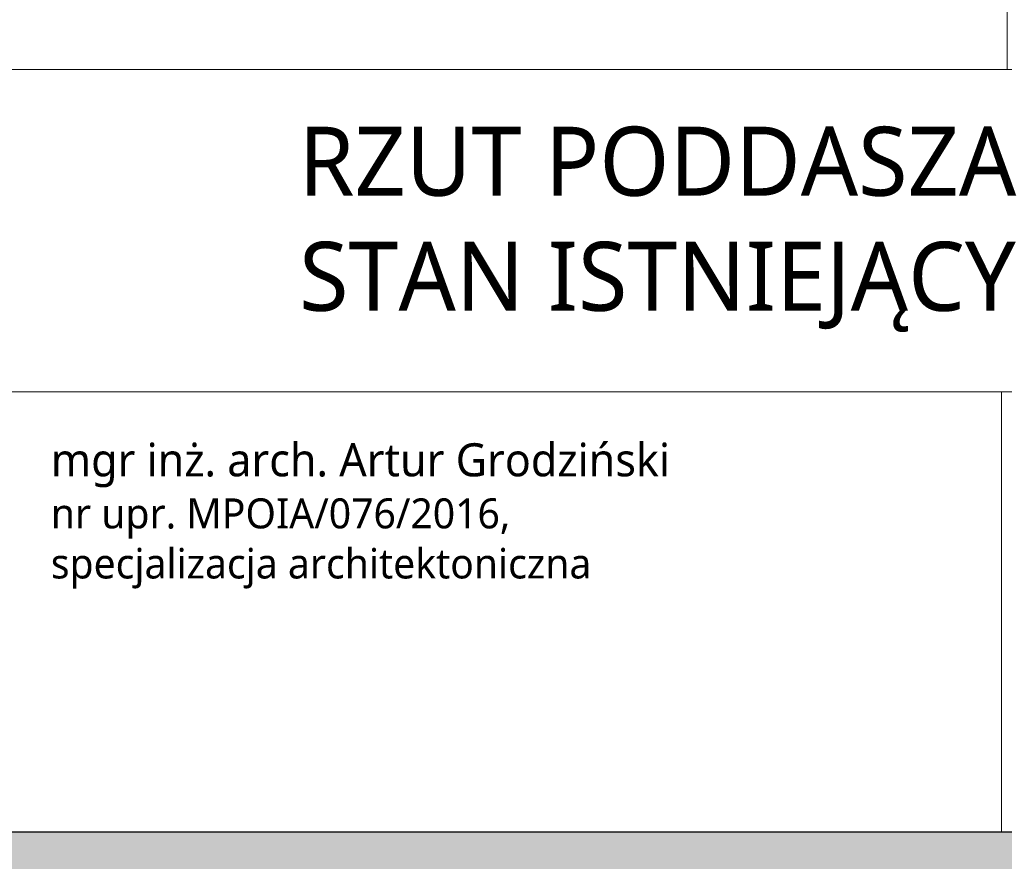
# Model space of a CAD drawing. Header units: millimetres. Extents: x -221 to 149158, y -114258 to 0.
# Tile 212 of 219: x 116620 to 117390, y -56049 to -55390. Entities that reach past the tile are written whole.
import ezdxf

# ---------------------------------------------------------------- set-up
doc = ezdxf.new("R2010")
doc.units = ezdxf.units.MM
doc.layers.get('0').update_dxf_attribs({"lineweight": 0})
doc.layers.add('A-opisram.ART', color=250, linetype='Continuous', lineweight=0)
doc.layers.add('opis..KF', color=250, linetype='Continuous', lineweight=15)
doc.layers.add('A-przekrycieram.ART', color=7, linetype='Continuous', lineweight=0, true_color=0xffffff)
doc.styles.add('ARCH', font='segoeuil.ttf')

# ---------------------------------------------------------------- blocks, each defined once
blk = doc.blocks.new('*U1674')
at = {"layer": 'A-przekrycieram.ART'}
h = blk.add_hatch(color=256, dxfattribs=at)
h.dxf.hatch_style = 1
h.paths.add_polyline_path([(0, 4200), (5940, 4200), (5940, 0), (0, 0)])
h.paths.add_polyline_path([(200, 4100), (5840, 4100), (5840, 100), (200, 100)], flags=16)
at = {"layer": 'A-opisram.ART', "lineweight": 30}
blk.add_lwpolyline([(200, 4100), (5840, 4100), (5840, 100), (200, 100)], close=True, dxfattribs=at)

msp = doc.modelspace()

# ---------------------------------------------------------------- linework, layer by layer
at = {"layer": 'opis..KF'}
for points in [[(116609.74, -55168.26), (117392.74, -55168.26), (117392.74, -55429.26), (116609.74, -55429.26)], [(117680.74, -55429.26), (116609.74, -55429.26), (116609.74, -55681.26), (117680.74, -55681.26)], [(116609.74, -55681.26), (117388.22, -55681.26), (117388.22, -56025.76), (116609.74, -56025.76)], [(117984.86, -55681.26), (117968.74, -55681.26), (117968.74, -55681.26), (117388.22, -55681.26), (117388.22, -56025.76), (117984.86, -56025.76)]]:
    msp.add_lwpolyline(points, close=True, dxfattribs=at)

# ---------------------------------------------------------------- block references
at = {"xscale": 2, "yscale": 2, "zscale": 2}
msp.add_blockref('*U1674', (106304.86, -56225.76), dxfattribs=at)

# ---------------------------------------------------------------- texts
at = {"layer": 'opis..KF', "style": 'ARCH'}
for s, insert, char_height, width, attachment_point in [('\\A1;RZUT PODDASZA\\PSTAN ISTNIEJĄCY', (117119.07, -55554.28), 54, 1827.2551, 5), ('{\\H1.10127x;mgr inż. arch. Artur Grodziński\\P}nr upr. MPOIA/076/2016, \\Pspecjalizacja architektoniczna', (116644.35, -55778.44), 23.4928, 822.2478, 4)]:
    msp.add_mtext(s, dxfattribs=dict(at, insert=insert, char_height=char_height, width=width, attachment_point=attachment_point))

doc.saveas('drawing.dxf')
